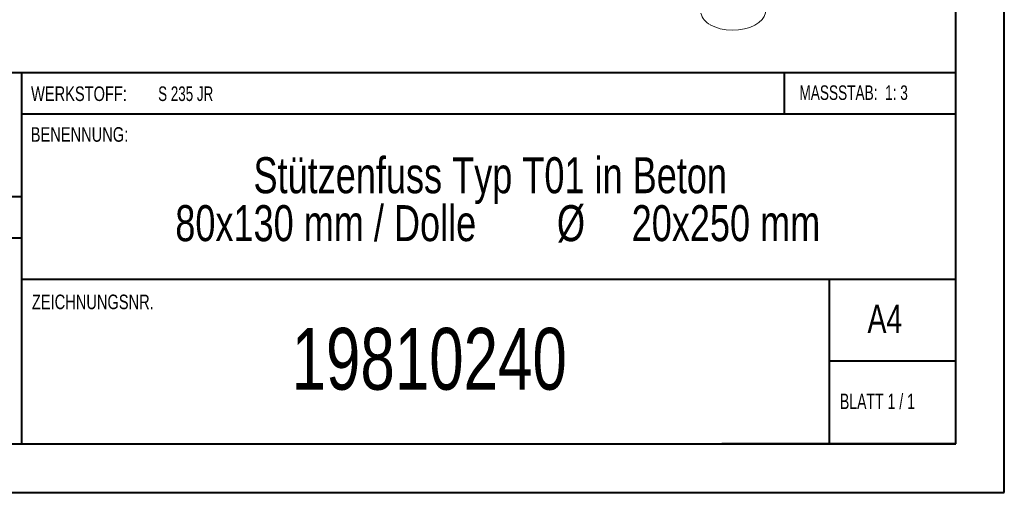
# Model space of a CAD drawing. Header units: millimetres. Extents: x 0 to 210, y 0 to 297.
# Tile 2 of 17: x 109 to 210, y 0 to 49. Entities that reach past the tile are written whole.
import ezdxf

# ---------------------------------------------------------------- set-up
doc = ezdxf.new("R2010")
doc.units = ezdxf.units.MM
doc.styles.add('SLDTEXTSTYLE0', font='TXT', dxfattribs={"width": 0.75})
doc.styles.add('SLDTEXTSTYLE1', font='TXT', dxfattribs={"width": 0.681818})
doc.styles.add('SLDTEXTSTYLE2', font='TXT', dxfattribs={"width": 0.7})
doc.styles.add('SLDTEXTSTYLE3', font='TXT', dxfattribs={"width": 0.6875})

# ---------------------------------------------------------------- blocks, each defined once
blk = doc.blocks.new('SW_NOTE_1')
at = {"color": 0, "linetype": 'Continuous', "lineweight": 0, "attachment_point": 2, "style": 'SLDTEXTSTYLE0'}
for s, insert, char_height in [('Stützenfuss Typ T01 in Beton', (32.01, 4.77), 3.7042), ('80x130 mm / Dolle', (15.08, -0.16), 3.7042), ('%%c', (40.32, -0.16), 3.704), ('20x250 mm', (56.27, -0.16), 3.704)]:
    blk.add_mtext(s, dxfattribs=dict(at, insert=insert, char_height=char_height))

msp = doc.modelspace()

# ---------------------------------------------------------------- linework, layer by layer
at = {"color": 7, "linetype": 'Continuous', "lineweight": 40}
for p, q in [((210.08, 0.21), (210.08, 297.21)), ((205.08, 5.21), (205.08, 292.21)), ((205.08, 43.37), (10.11, 43.37)), ((108.91, 43.37), (108.91, 5.12)), ((187.47, 39.12), (187.47, 43.37)), ((205.08, 39.12), (108.91, 39.12)), ((108.91, 30.62), (10.11, 30.62)), ((108.91, 26.37), (10.11, 26.37)), ((108.91, 22.12), (205.08, 22.12)), ((192.08, 5.21), (192.08, 22.21)), ((205.08, 13.71), (192.08, 13.71)), ((10.08, 5.21), (205.08, 5.21)), ((205.08, 5.21), (180.99, 5.21)), ((0.08, 0.21), (210.08, 0.21))]:
    msp.add_line(p, q, dxfattribs=at)
at = {"color": 7, "linetype": 'Continuous', "lineweight": 15, "flags": 128}
msp.add_lwpolyline([(179.8, 48.31), (180.29, 48.08), (180.85, 47.9), (181.45, 47.79), (182.08, 47.75), (182.71, 47.77), (183.33, 47.87), (183.9, 48.03), (184.4, 48.25), (184.83, 48.52), (185.16, 48.83), (185.38, 49.17), (185.49, 49.53), (185.49, 49.67)], dxfattribs=at)
at = {"color": 7, "linetype": 'Continuous', "lineweight": 15}
msp.add_arc((180.55, 49.9), 1.75, 192.8715, 244.8341, dxfattribs=at)

# ---------------------------------------------------------------- block references
at = {"color": 7, "linetype": 'Continuous', "lineweight": 0}
msp.add_blockref('SW_NOTE_1', (125.16, 29.91), dxfattribs=at)

# ---------------------------------------------------------------- texts
for s, insert, char_height, attachment_point, style in [('WERKSTOFF:', (109.91, 41.96), 1.5, 1, 'SLDTEXTSTYLE0'), ('S 235 JR', (122.99, 41.96), 1.5, 1, 'SLDTEXTSTYLE3'), ('MASSSTAB:  1: 3', (188.99, 42.07), 1.5, 1, 'SLDTEXTSTYLE2'), ('BENENNUNG:', (109.88, 37.77), 1.5, 1, 'SLDTEXTSTYLE0'), ('ZEICHNUNGSNR.', (110, 20.55), 1.5, 1, 'SLDTEXTSTYLE0'), ('A4', (196, 19.52), 2.91, 1, 'SLDTEXTSTYLE0'), ('19810240', (150.89, 17.12), 6.35, 2, 'SLDTEXTSTYLE0'), ('BLATT 1 / 1', (193.16, 10.36), 1.5875, 1, 'SLDTEXTSTYLE1')]:
    msp.add_mtext(s, dxfattribs=dict(at, insert=insert, char_height=char_height, attachment_point=attachment_point, style=style))

doc.saveas('drawing.dxf')
